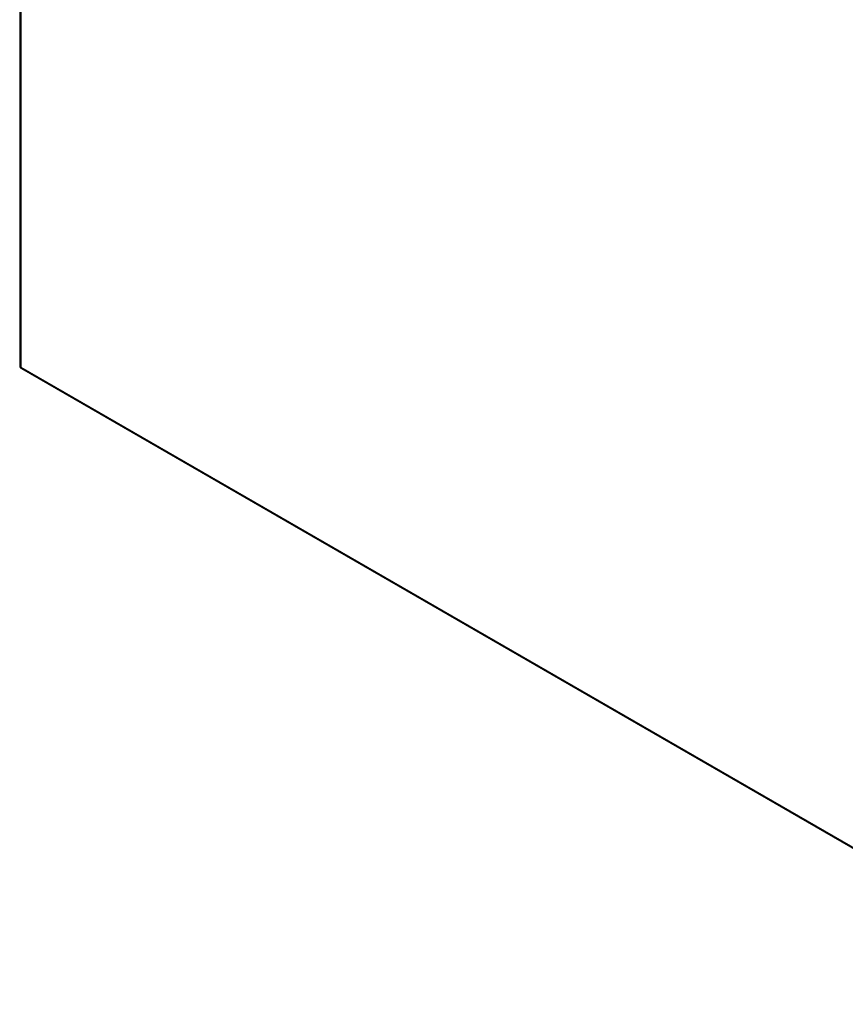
# Model space of a CAD drawing. Header units: inches. Extents: x 23 to 567, y 61 to 264.
# Tile 157 of 256: x 482 to 505, y 213 to 241. Entities that reach past the tile are written whole.
import ezdxf

# ---------------------------------------------------------------- set-up
doc = ezdxf.new("R2010")
doc.units = ezdxf.units.IN
doc.header["$MEASUREMENT"] = 0
doc.layers.add('Visible Edges(ANSI)', color=7, linetype='Continuous', lineweight=25)
doc.layers.add('Visible Tangent Edges(ANSI)', color=7, linetype='Continuous', lineweight=25)

msp = doc.modelspace()

# ---------------------------------------------------------------- linework, layer by layer
at = {"layer": 'Visible Edges(ANSI)'}
for p, q in [((481.704, 257.42), (481.704, 231.52)), ((481.753, 231.435), (519.658, 209.551))]:
    msp.add_line(p, q, dxfattribs=at)
msp.add_arc((481.803, 231.52), 0.099, 180, 240, dxfattribs=at)
at = {"layer": 'Visible Tangent Edges(ANSI)'}
for p, q in [((481.733, 257.379), (481.733, 231.48)), ((481.733, 231.48), (519.637, 209.596))]:
    msp.add_line(p, q, dxfattribs=at)
for major_axis, start_param, end_param in [((-0.099, 0), 0, 0.785398), ((-0.0495, -0.0857), 5.497787, 6.283185)]:
    msp.add_ellipse((481.803, 231.52), major_axis=major_axis, ratio=0.57735, start_param=start_param, end_param=end_param, dxfattribs=at)

doc.saveas('drawing.dxf')
